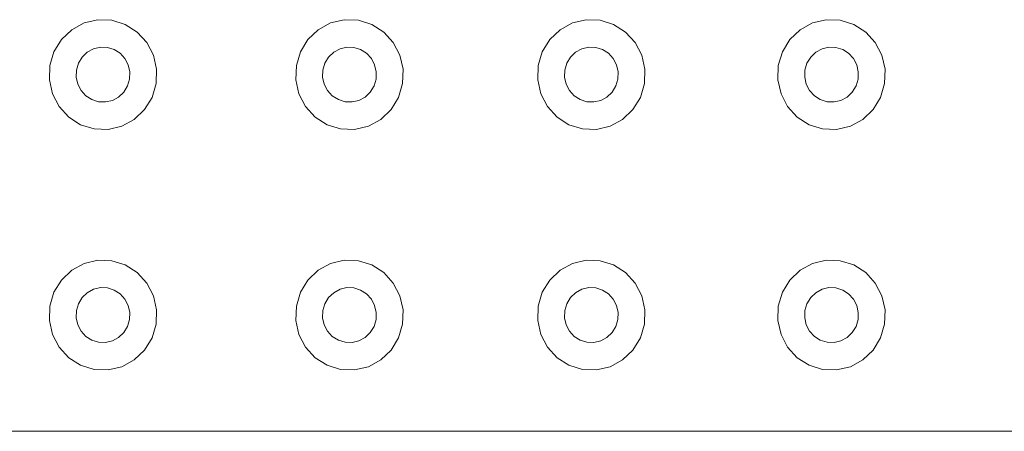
# Model space of a CAD drawing. Extents: x 5066 to 9756, y -2696 to -1109.
# Tile 245 of 248: x 9426.32 to 9426.729, y -2583.037 to -2582.866. Entities that reach past the tile are written whole.
import ezdxf

# ---------------------------------------------------------------- set-up
doc = ezdxf.new("R2010")
doc.units = 0
doc.header["$MEASUREMENT"] = 0
doc.layers.add('IFC-Elemento construtivo genérico-Contorno', color=253, linetype='CONTINUOUS', lineweight=5)

msp = doc.modelspace()

# ---------------------------------------------------------------- linework, layer by layer
at = {"layer": 'IFC-Elemento construtivo genérico-Contorno', "color": 8, "lineweight": 5}
for p, q in [((9426.34136, -2582.87049), (9426.34652, -2582.86768)), ((9426.34652, -2582.86768), (9426.35222, -2582.86633)), ((9426.35222, -2582.86633), (9426.35804, -2582.86654)), ((9426.35804, -2582.86654), (9426.36363, -2582.86829)), ((9426.36363, -2582.86829), (9426.36859, -2582.87145)), ((9426.4437, -2582.87049), (9426.44886, -2582.86768)), ((9426.44886, -2582.86768), (9426.45452, -2582.86633)), ((9426.45452, -2582.86633), (9426.46038, -2582.86654)), ((9426.46038, -2582.86654), (9426.46593, -2582.86829)), ((9426.46593, -2582.86829), (9426.47089, -2582.87145)), ((9426.54409, -2582.87049), (9426.54925, -2582.86768)), ((9426.54925, -2582.86768), (9426.55491, -2582.86633)), ((9426.55491, -2582.86633), (9426.56077, -2582.86654)), ((9426.56077, -2582.86654), (9426.56636, -2582.86829)), ((9426.56636, -2582.86829), (9426.57128, -2582.87145)), ((9426.64378, -2582.87049), (9426.64894, -2582.86768)), ((9426.64894, -2582.86768), (9426.65464, -2582.86633)), ((9426.65464, -2582.86633), (9426.66046, -2582.86654)), ((9426.66046, -2582.86654), (9426.66605, -2582.86829)), ((9426.66605, -2582.86829), (9426.67101, -2582.87145)), ((9426.3371, -2582.87457), (9426.34136, -2582.87049)), ((9426.36859, -2582.87145), (9426.37257, -2582.87582)), ((9426.43941, -2582.87457), (9426.4437, -2582.87049)), ((9426.47089, -2582.87145), (9426.47488, -2582.87582)), ((9426.53984, -2582.87457), (9426.54409, -2582.87049)), ((9426.57128, -2582.87145), (9426.57527, -2582.87582)), ((9426.63952, -2582.87457), (9426.64378, -2582.87049)), ((9426.67101, -2582.87145), (9426.67499, -2582.87582)), ((9426.33402, -2582.87964), (9426.3371, -2582.87457)), ((9426.34784, -2582.87981), (9426.35042, -2582.8784)), ((9426.35042, -2582.8784), (9426.35327, -2582.87773)), ((9426.35327, -2582.87773), (9426.3562, -2582.87783)), ((9426.3562, -2582.87783), (9426.35898, -2582.8787)), ((9426.37257, -2582.87582), (9426.3753, -2582.8811)), ((9426.43632, -2582.87964), (9426.43941, -2582.87457)), ((9426.45019, -2582.87981), (9426.45277, -2582.8784)), ((9426.45277, -2582.8784), (9426.45562, -2582.87773)), ((9426.45562, -2582.87773), (9426.45851, -2582.87783)), ((9426.45851, -2582.87783), (9426.46132, -2582.8787)), ((9426.47488, -2582.87582), (9426.47761, -2582.8811)), ((9426.53671, -2582.87964), (9426.53984, -2582.87457)), ((9426.55058, -2582.87981), (9426.55316, -2582.8784)), ((9426.55316, -2582.8784), (9426.55601, -2582.87773)), ((9426.55601, -2582.87773), (9426.55894, -2582.87783)), ((9426.55894, -2582.87783), (9426.56171, -2582.8787)), ((9426.57527, -2582.87582), (9426.57804, -2582.8811)), ((9426.63644, -2582.87964), (9426.63952, -2582.87457)), ((9426.6503, -2582.87981), (9426.65288, -2582.8784)), ((9426.65288, -2582.8784), (9426.6557, -2582.87773)), ((9426.6557, -2582.87773), (9426.65863, -2582.87783)), ((9426.65863, -2582.87783), (9426.66144, -2582.8787)), ((9426.67499, -2582.87582), (9426.67773, -2582.8811)), ((9426.3323, -2582.88535), (9426.33402, -2582.87964)), ((9426.34417, -2582.88438), (9426.34573, -2582.88184)), ((9426.34573, -2582.88184), (9426.34784, -2582.87981)), ((9426.35898, -2582.8787), (9426.36148, -2582.88029)), ((9426.36148, -2582.88029), (9426.36347, -2582.88247)), ((9426.36347, -2582.88247), (9426.36484, -2582.88511)), ((9426.3753, -2582.8811), (9426.37663, -2582.88692)), ((9426.43464, -2582.88535), (9426.43632, -2582.87964)), ((9426.44652, -2582.88438), (9426.44804, -2582.88184)), ((9426.44804, -2582.88184), (9426.45019, -2582.87981)), ((9426.46132, -2582.8787), (9426.46378, -2582.88029)), ((9426.46378, -2582.88029), (9426.46577, -2582.88247)), ((9426.46577, -2582.88247), (9426.46714, -2582.88511)), ((9426.47761, -2582.8811), (9426.47894, -2582.88692)), ((9426.53503, -2582.88535), (9426.53671, -2582.87964)), ((9426.54691, -2582.88438), (9426.54843, -2582.88184)), ((9426.54843, -2582.88184), (9426.55058, -2582.87981)), ((9426.56171, -2582.8787), (9426.56417, -2582.88029)), ((9426.56417, -2582.88029), (9426.56616, -2582.88247)), ((9426.56616, -2582.88247), (9426.56757, -2582.88511)), ((9426.57804, -2582.8811), (9426.57933, -2582.88692)), ((9426.63472, -2582.88535), (9426.63644, -2582.87964)), ((9426.64659, -2582.88438), (9426.64816, -2582.88184)), ((9426.64816, -2582.88184), (9426.6503, -2582.87981)), ((9426.66144, -2582.8787), (9426.6639, -2582.88029)), ((9426.6639, -2582.88029), (9426.66589, -2582.88247)), ((9426.66589, -2582.88247), (9426.66726, -2582.88511)), ((9426.67773, -2582.8811), (9426.67905, -2582.88692)), ((9426.3321, -2582.89133), (9426.3323, -2582.88535)), ((9426.34331, -2582.88724), (9426.34417, -2582.88438)), ((9426.36484, -2582.88511), (9426.3655, -2582.88802)), ((9426.43441, -2582.89133), (9426.43464, -2582.88535)), ((9426.44566, -2582.88724), (9426.44652, -2582.88438)), ((9426.46714, -2582.88511), (9426.4678, -2582.88802)), ((9426.53484, -2582.89133), (9426.53503, -2582.88535)), ((9426.54605, -2582.88724), (9426.54691, -2582.88438)), ((9426.56757, -2582.88511), (9426.5682, -2582.88802)), ((9426.63452, -2582.89133), (9426.63472, -2582.88535)), ((9426.64577, -2582.88724), (9426.64659, -2582.88438)), ((9426.66726, -2582.88511), (9426.66792, -2582.88802)), ((9426.34323, -2582.89022), (9426.34331, -2582.88724)), ((9426.34323, -2582.89022), (9426.3439, -2582.89314)), ((9426.36538, -2582.89101), (9426.3655, -2582.88802)), ((9426.3764, -2582.89289), (9426.37663, -2582.88692)), ((9426.44554, -2582.89022), (9426.44566, -2582.88724)), ((9426.44554, -2582.89022), (9426.4462, -2582.89314)), ((9426.46773, -2582.89101), (9426.4678, -2582.88802)), ((9426.47874, -2582.89289), (9426.47894, -2582.88692)), ((9426.54597, -2582.89022), (9426.54605, -2582.88724)), ((9426.54597, -2582.89022), (9426.54659, -2582.89314)), ((9426.56812, -2582.89101), (9426.5682, -2582.88802)), ((9426.57913, -2582.89289), (9426.57933, -2582.88692)), ((9426.64566, -2582.89022), (9426.64577, -2582.88724)), ((9426.64566, -2582.89022), (9426.64632, -2582.89314)), ((9426.6678, -2582.89101), (9426.66792, -2582.88802)), ((9426.67886, -2582.89289), (9426.67905, -2582.88692)), ((9426.3321, -2582.89133), (9426.33339, -2582.89715)), ((9426.3439, -2582.89314), (9426.34527, -2582.89577)), ((9426.363, -2582.8964), (9426.36452, -2582.89386)), ((9426.36452, -2582.89386), (9426.36538, -2582.89101)), ((9426.37472, -2582.89861), (9426.3764, -2582.89289)), ((9426.43441, -2582.89133), (9426.43573, -2582.89715)), ((9426.4462, -2582.89314), (9426.44757, -2582.89577)), ((9426.4653, -2582.8964), (9426.46687, -2582.89386)), ((9426.46687, -2582.89386), (9426.46773, -2582.89101)), ((9426.47702, -2582.89861), (9426.47874, -2582.89289)), ((9426.53484, -2582.89133), (9426.53613, -2582.89715)), ((9426.54659, -2582.89314), (9426.54796, -2582.89577)), ((9426.5657, -2582.8964), (9426.56726, -2582.89386)), ((9426.56726, -2582.89386), (9426.56812, -2582.89101)), ((9426.57745, -2582.89861), (9426.57913, -2582.89289)), ((9426.63452, -2582.89133), (9426.63585, -2582.89715)), ((9426.64632, -2582.89314), (9426.64769, -2582.89577)), ((9426.66542, -2582.8964), (9426.66698, -2582.89386)), ((9426.66698, -2582.89386), (9426.6678, -2582.89101)), ((9426.67714, -2582.89861), (9426.67886, -2582.89289)), ((9426.33339, -2582.89715), (9426.33616, -2582.90242)), ((9426.34527, -2582.89577), (9426.34726, -2582.89796)), ((9426.34726, -2582.89796), (9426.34972, -2582.89954)), ((9426.35827, -2582.89984), (9426.36085, -2582.89844)), ((9426.36085, -2582.89844), (9426.363, -2582.8964)), ((9426.37163, -2582.90367), (9426.37472, -2582.89861)), ((9426.43573, -2582.89715), (9426.43847, -2582.90242)), ((9426.44757, -2582.89577), (9426.44956, -2582.89796)), ((9426.44956, -2582.89796), (9426.45206, -2582.89954)), ((9426.46062, -2582.89984), (9426.4632, -2582.89844)), ((9426.4632, -2582.89844), (9426.4653, -2582.8964)), ((9426.47394, -2582.90367), (9426.47702, -2582.89861)), ((9426.53613, -2582.89715), (9426.53886, -2582.90242)), ((9426.54796, -2582.89577), (9426.54995, -2582.89796)), ((9426.54995, -2582.89796), (9426.55245, -2582.89954)), ((9426.56101, -2582.89984), (9426.56359, -2582.89844)), ((9426.56359, -2582.89844), (9426.5657, -2582.8964)), ((9426.57433, -2582.90367), (9426.57745, -2582.89861)), ((9426.63585, -2582.89715), (9426.63859, -2582.90242)), ((9426.64769, -2582.89577), (9426.64968, -2582.89796)), ((9426.64968, -2582.89796), (9426.65214, -2582.89954)), ((9426.6607, -2582.89984), (9426.66327, -2582.89844)), ((9426.66327, -2582.89844), (9426.66542, -2582.8964)), ((9426.67405, -2582.90367), (9426.67714, -2582.89861)), ((9426.33616, -2582.90242), (9426.34015, -2582.90679)), ((9426.34972, -2582.89954), (9426.35249, -2582.90041)), ((9426.35249, -2582.90041), (9426.35542, -2582.90051)), ((9426.35542, -2582.90051), (9426.35827, -2582.89984)), ((9426.43847, -2582.90242), (9426.44245, -2582.90679)), ((9426.45206, -2582.89954), (9426.45484, -2582.90041)), ((9426.45484, -2582.90041), (9426.45777, -2582.90051)), ((9426.45777, -2582.90051), (9426.46062, -2582.89984)), ((9426.53886, -2582.90242), (9426.54284, -2582.90679)), ((9426.55245, -2582.89954), (9426.55523, -2582.90041)), ((9426.55523, -2582.90041), (9426.55816, -2582.90051)), ((9426.55816, -2582.90051), (9426.56101, -2582.89984)), ((9426.63859, -2582.90242), (9426.64257, -2582.90679)), ((9426.65214, -2582.89954), (9426.65495, -2582.90041)), ((9426.65495, -2582.90041), (9426.65788, -2582.90051)), ((9426.65788, -2582.90051), (9426.6607, -2582.89984)), ((9426.34015, -2582.90679), (9426.34507, -2582.90996)), ((9426.36734, -2582.90776), (9426.37163, -2582.90367)), ((9426.44245, -2582.90679), (9426.44741, -2582.90996)), ((9426.46968, -2582.90776), (9426.47394, -2582.90367)), ((9426.54284, -2582.90679), (9426.5478, -2582.90996)), ((9426.57007, -2582.90776), (9426.57433, -2582.90367)), ((9426.64257, -2582.90679), (9426.64753, -2582.90996)), ((9426.6698, -2582.90776), (9426.67405, -2582.90367)), ((9426.34507, -2582.90996), (9426.35066, -2582.9117)), ((9426.35652, -2582.91191), (9426.36218, -2582.91056)), ((9426.36218, -2582.91056), (9426.36734, -2582.90776)), ((9426.44741, -2582.90996), (9426.453, -2582.9117)), ((9426.45882, -2582.91191), (9426.46452, -2582.91056)), ((9426.46452, -2582.91056), (9426.46968, -2582.90776)), ((9426.5478, -2582.90996), (9426.55339, -2582.9117)), ((9426.55925, -2582.91191), (9426.56491, -2582.91056)), ((9426.56491, -2582.91056), (9426.57007, -2582.90776)), ((9426.64753, -2582.90996), (9426.65312, -2582.9117)), ((9426.65894, -2582.91191), (9426.66464, -2582.91056)), ((9426.66464, -2582.91056), (9426.6698, -2582.90776)), ((9426.35066, -2582.9117), (9426.35652, -2582.91191)), ((9426.453, -2582.9117), (9426.45882, -2582.91191)), ((9426.55339, -2582.9117), (9426.55925, -2582.91191)), ((9426.65312, -2582.9117), (9426.65894, -2582.91191)), ((9426.34136, -2582.97037), (9426.34652, -2582.96757)), ((9426.34652, -2582.96757), (9426.35222, -2582.96622)), ((9426.35222, -2582.96622), (9426.35804, -2582.96642)), ((9426.35804, -2582.96642), (9426.36363, -2582.96817)), ((9426.36363, -2582.96817), (9426.36859, -2582.97133)), ((9426.4437, -2582.97037), (9426.44886, -2582.96757)), ((9426.44886, -2582.96757), (9426.45452, -2582.96622)), ((9426.45452, -2582.96622), (9426.46038, -2582.96642)), ((9426.46038, -2582.96642), (9426.46593, -2582.96817)), ((9426.46593, -2582.96817), (9426.47089, -2582.97133)), ((9426.54409, -2582.97037), (9426.54925, -2582.96757)), ((9426.54925, -2582.96757), (9426.55491, -2582.96622)), ((9426.55491, -2582.96622), (9426.56077, -2582.96642)), ((9426.56077, -2582.96642), (9426.56636, -2582.96817)), ((9426.56636, -2582.96817), (9426.57128, -2582.97133)), ((9426.64378, -2582.97037), (9426.64894, -2582.96757)), ((9426.64894, -2582.96757), (9426.65464, -2582.96622)), ((9426.65464, -2582.96622), (9426.66046, -2582.96642)), ((9426.66046, -2582.96642), (9426.66605, -2582.96817)), ((9426.66605, -2582.96817), (9426.67101, -2582.97133)), ((9426.3371, -2582.97445), (9426.34136, -2582.97037)), ((9426.36859, -2582.97133), (9426.37257, -2582.97571)), ((9426.43941, -2582.97445), (9426.4437, -2582.97037)), ((9426.47089, -2582.97133), (9426.47488, -2582.97571)), ((9426.53984, -2582.97445), (9426.54409, -2582.97037)), ((9426.57128, -2582.97133), (9426.57527, -2582.97571)), ((9426.63952, -2582.97445), (9426.64378, -2582.97037)), ((9426.67101, -2582.97133), (9426.67499, -2582.97571)), ((9426.33402, -2582.97952), (9426.3371, -2582.97445)), ((9426.37257, -2582.97571), (9426.3753, -2582.98098)), ((9426.43632, -2582.97952), (9426.43941, -2582.97445)), ((9426.47488, -2582.97571), (9426.47761, -2582.98098)), ((9426.53671, -2582.97952), (9426.53984, -2582.97445)), ((9426.57527, -2582.97571), (9426.57804, -2582.98098)), ((9426.63644, -2582.97952), (9426.63952, -2582.97445)), ((9426.67499, -2582.97571), (9426.67773, -2582.98098)), ((9426.3323, -2582.98524), (9426.33402, -2582.97952)), ((9426.34573, -2582.98173), (9426.34784, -2582.97969)), ((9426.34784, -2582.97969), (9426.35042, -2582.97828)), ((9426.35042, -2582.97828), (9426.35327, -2582.97761)), ((9426.35327, -2582.97761), (9426.3562, -2582.97772)), ((9426.3562, -2582.97772), (9426.35898, -2582.97859)), ((9426.35898, -2582.97859), (9426.36148, -2582.98017)), ((9426.36148, -2582.98017), (9426.36347, -2582.98236)), ((9426.43464, -2582.98524), (9426.43632, -2582.97952)), ((9426.44804, -2582.98173), (9426.45019, -2582.97969)), ((9426.45019, -2582.97969), (9426.45277, -2582.97828)), ((9426.45277, -2582.97828), (9426.45562, -2582.97761)), ((9426.45562, -2582.97761), (9426.45851, -2582.97772)), ((9426.45851, -2582.97772), (9426.46132, -2582.97859)), ((9426.46132, -2582.97859), (9426.46378, -2582.98017)), ((9426.46378, -2582.98017), (9426.46577, -2582.98236)), ((9426.53503, -2582.98524), (9426.53671, -2582.97952)), ((9426.54843, -2582.98173), (9426.55058, -2582.97969)), ((9426.55058, -2582.97969), (9426.55316, -2582.97828)), ((9426.55316, -2582.97828), (9426.55601, -2582.97761)), ((9426.55601, -2582.97761), (9426.55894, -2582.97772)), ((9426.55894, -2582.97772), (9426.56171, -2582.97859)), ((9426.56171, -2582.97859), (9426.56417, -2582.98017)), ((9426.56417, -2582.98017), (9426.56616, -2582.98236)), ((9426.63472, -2582.98524), (9426.63644, -2582.97952)), ((9426.64816, -2582.98173), (9426.6503, -2582.97969)), ((9426.6503, -2582.97969), (9426.65288, -2582.97828)), ((9426.65288, -2582.97828), (9426.6557, -2582.97761)), ((9426.6557, -2582.97761), (9426.65863, -2582.97772)), ((9426.65863, -2582.97772), (9426.66144, -2582.97859)), ((9426.66144, -2582.97859), (9426.6639, -2582.98017)), ((9426.6639, -2582.98017), (9426.66589, -2582.98236)), ((9426.34331, -2582.98712), (9426.34417, -2582.98426)), ((9426.34417, -2582.98426), (9426.34573, -2582.98173)), ((9426.36347, -2582.98236), (9426.36484, -2582.98499)), ((9426.3753, -2582.98098), (9426.37663, -2582.9868)), ((9426.44566, -2582.98712), (9426.44652, -2582.98426)), ((9426.44652, -2582.98426), (9426.44804, -2582.98173)), ((9426.46577, -2582.98236), (9426.46714, -2582.98499)), ((9426.47761, -2582.98098), (9426.47894, -2582.9868)), ((9426.54605, -2582.98712), (9426.54691, -2582.98426)), ((9426.54691, -2582.98426), (9426.54843, -2582.98173)), ((9426.56616, -2582.98236), (9426.56757, -2582.98499)), ((9426.57804, -2582.98098), (9426.57933, -2582.9868)), ((9426.64577, -2582.98712), (9426.64659, -2582.98426)), ((9426.64659, -2582.98426), (9426.64816, -2582.98173)), ((9426.66589, -2582.98236), (9426.66726, -2582.98499)), ((9426.67773, -2582.98098), (9426.67905, -2582.9868)), ((9426.3321, -2582.99121), (9426.3323, -2582.98524)), ((9426.34323, -2582.99011), (9426.34331, -2582.98712)), ((9426.36484, -2582.98499), (9426.3655, -2582.9879)), ((9426.36538, -2582.99089), (9426.3655, -2582.9879)), ((9426.3764, -2582.99278), (9426.37663, -2582.9868)), ((9426.43441, -2582.99121), (9426.43464, -2582.98524)), ((9426.44554, -2582.99011), (9426.44566, -2582.98712)), ((9426.46714, -2582.98499), (9426.4678, -2582.9879)), ((9426.46773, -2582.99089), (9426.4678, -2582.9879)), ((9426.47874, -2582.99278), (9426.47894, -2582.9868)), ((9426.53484, -2582.99121), (9426.53503, -2582.98524)), ((9426.54597, -2582.99011), (9426.54605, -2582.98712)), ((9426.56757, -2582.98499), (9426.5682, -2582.9879)), ((9426.56812, -2582.99089), (9426.5682, -2582.9879)), ((9426.57913, -2582.99278), (9426.57933, -2582.9868)), ((9426.63452, -2582.99121), (9426.63472, -2582.98524)), ((9426.64566, -2582.99011), (9426.64577, -2582.98712)), ((9426.66726, -2582.98499), (9426.66792, -2582.9879)), ((9426.6678, -2582.99089), (9426.66792, -2582.9879)), ((9426.67886, -2582.99278), (9426.67905, -2582.9868)), ((9426.3321, -2582.99121), (9426.33339, -2582.99703)), ((9426.34323, -2582.99011), (9426.3439, -2582.99302)), ((9426.36452, -2582.99375), (9426.36538, -2582.99089)), ((9426.37472, -2582.99849), (9426.3764, -2582.99278)), ((9426.43441, -2582.99121), (9426.43573, -2582.99703)), ((9426.44554, -2582.99011), (9426.4462, -2582.99302)), ((9426.46687, -2582.99375), (9426.46773, -2582.99089)), ((9426.47702, -2582.99849), (9426.47874, -2582.99278)), ((9426.53484, -2582.99121), (9426.53613, -2582.99703)), ((9426.54597, -2582.99011), (9426.54659, -2582.99302)), ((9426.56726, -2582.99375), (9426.56812, -2582.99089)), ((9426.57745, -2582.99849), (9426.57913, -2582.99278)), ((9426.63452, -2582.99121), (9426.63585, -2582.99703)), ((9426.64566, -2582.99011), (9426.64632, -2582.99302)), ((9426.66698, -2582.99375), (9426.6678, -2582.99089)), ((9426.67714, -2582.99849), (9426.67886, -2582.99278)), ((9426.3439, -2582.99302), (9426.34527, -2582.99566)), ((9426.34527, -2582.99566), (9426.34726, -2582.99784)), ((9426.36085, -2582.99832), (9426.363, -2582.99629)), ((9426.363, -2582.99629), (9426.36452, -2582.99375)), ((9426.4462, -2582.99302), (9426.44757, -2582.99566)), ((9426.44757, -2582.99566), (9426.44956, -2582.99784)), ((9426.4632, -2582.99832), (9426.4653, -2582.99629)), ((9426.4653, -2582.99629), (9426.46687, -2582.99375)), ((9426.54659, -2582.99302), (9426.54796, -2582.99566)), ((9426.54796, -2582.99566), (9426.54995, -2582.99784)), ((9426.56359, -2582.99832), (9426.5657, -2582.99629)), ((9426.5657, -2582.99629), (9426.56726, -2582.99375)), ((9426.64632, -2582.99302), (9426.64769, -2582.99566)), ((9426.64769, -2582.99566), (9426.64968, -2582.99784)), ((9426.66327, -2582.99832), (9426.66542, -2582.99629)), ((9426.66542, -2582.99629), (9426.66698, -2582.99375)), ((9426.33339, -2582.99703), (9426.33616, -2583.00231)), ((9426.34726, -2582.99784), (9426.34972, -2582.99943)), ((9426.34972, -2582.99943), (9426.35249, -2583.0003)), ((9426.35249, -2583.0003), (9426.35542, -2583.0004)), ((9426.35542, -2583.0004), (9426.35827, -2582.99973)), ((9426.35827, -2582.99973), (9426.36085, -2582.99832)), ((9426.37163, -2583.00356), (9426.37472, -2582.99849)), ((9426.43573, -2582.99703), (9426.43847, -2583.00231)), ((9426.44956, -2582.99784), (9426.45206, -2582.99943)), ((9426.45206, -2582.99943), (9426.45484, -2583.0003)), ((9426.45484, -2583.0003), (9426.45777, -2583.0004)), ((9426.45777, -2583.0004), (9426.46062, -2582.99973)), ((9426.46062, -2582.99973), (9426.4632, -2582.99832)), ((9426.47394, -2583.00356), (9426.47702, -2582.99849)), ((9426.53613, -2582.99703), (9426.53886, -2583.00231)), ((9426.54995, -2582.99784), (9426.55245, -2582.99943)), ((9426.55245, -2582.99943), (9426.55523, -2583.0003)), ((9426.55523, -2583.0003), (9426.55816, -2583.0004)), ((9426.55816, -2583.0004), (9426.56101, -2582.99973)), ((9426.56101, -2582.99973), (9426.56359, -2582.99832)), ((9426.57433, -2583.00356), (9426.57745, -2582.99849)), ((9426.63585, -2582.99703), (9426.63859, -2583.00231)), ((9426.64968, -2582.99784), (9426.65214, -2582.99943)), ((9426.65214, -2582.99943), (9426.65495, -2583.0003)), ((9426.65495, -2583.0003), (9426.65788, -2583.0004)), ((9426.65788, -2583.0004), (9426.6607, -2582.99973)), ((9426.6607, -2582.99973), (9426.66327, -2582.99832)), ((9426.67405, -2583.00356), (9426.67714, -2582.99849)), ((9426.33616, -2583.00231), (9426.34015, -2583.00668)), ((9426.36734, -2583.00764), (9426.37163, -2583.00356)), ((9426.43847, -2583.00231), (9426.44245, -2583.00668)), ((9426.46968, -2583.00764), (9426.47394, -2583.00356)), ((9426.53886, -2583.00231), (9426.54284, -2583.00668)), ((9426.57007, -2583.00764), (9426.57433, -2583.00356)), ((9426.63859, -2583.00231), (9426.64257, -2583.00668)), ((9426.6698, -2583.00764), (9426.67405, -2583.00356)), ((9426.34015, -2583.00668), (9426.34507, -2583.00985)), ((9426.36218, -2583.01045), (9426.36734, -2583.00764)), ((9426.44245, -2583.00668), (9426.44741, -2583.00985)), ((9426.46452, -2583.01045), (9426.46968, -2583.00764)), ((9426.54284, -2583.00668), (9426.5478, -2583.00985)), ((9426.56491, -2583.01045), (9426.57007, -2583.00764)), ((9426.64257, -2583.00668), (9426.64753, -2583.00985)), ((9426.66464, -2583.01045), (9426.6698, -2583.00764)), ((9426.34507, -2583.00985), (9426.35066, -2583.01159)), ((9426.35066, -2583.01159), (9426.35652, -2583.01179)), ((9426.35652, -2583.01179), (9426.36218, -2583.01045)), ((9426.44741, -2583.00985), (9426.453, -2583.01159)), ((9426.453, -2583.01159), (9426.45882, -2583.01179)), ((9426.45882, -2583.01179), (9426.46452, -2583.01045)), ((9426.5478, -2583.00985), (9426.55339, -2583.01159)), ((9426.55339, -2583.01159), (9426.55925, -2583.01179)), ((9426.55925, -2583.01179), (9426.56491, -2583.01045)), ((9426.64753, -2583.00985), (9426.65312, -2583.01159)), ((9426.65312, -2583.01159), (9426.65894, -2583.01179)), ((9426.65894, -2583.01179), (9426.66464, -2583.01045)), ((9426.30745, -2583.03726), (9426.80745, -2583.03726))]:
    msp.add_line(p, q, dxfattribs=at)

doc.saveas('drawing.dxf')
